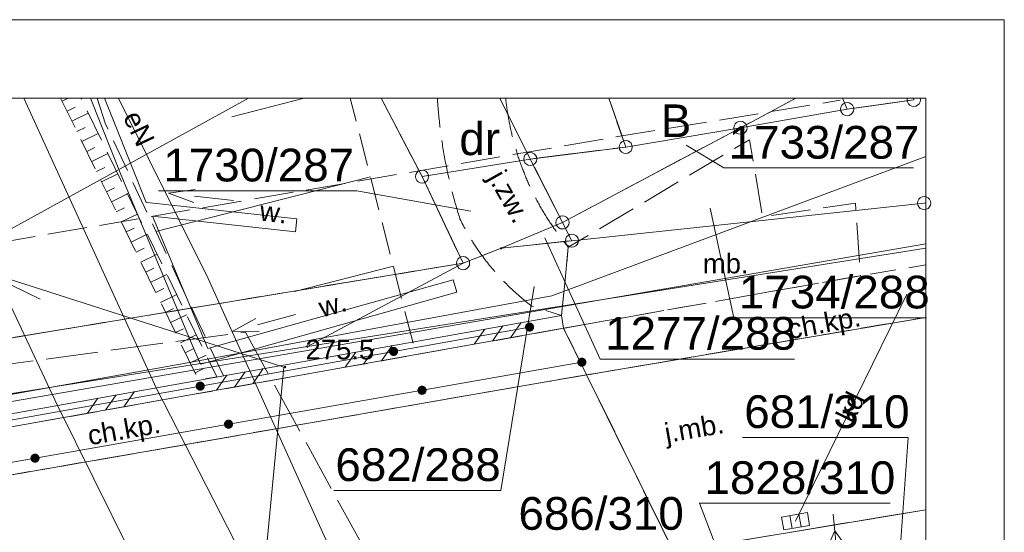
# Model space of a CAD drawing. Header units: centimetres. Extents: x -1545 to 32023, y 2301 to 66956.
# Tile 19 of 20: x 12231 to 15990, y 64987 to 66945. Entities that reach past the tile are written whole.
import ezdxf

# ---------------------------------------------------------------- set-up
doc = ezdxf.new("R2010")
doc.units = ezdxf.units.CM
doc.header["$MEASUREMENT"] = 0
for name, pattern in [('PRZER2-1', [150, 100, -50]), ('PRZER2_5-1', [175, 125, -50]), ('PRZER3-1', [200, 150, -50]), ('PRZER4-1', [250, 200, -50])]:
    doc.linetypes.add(name, pattern=pattern)
for name, color, linetype in [('130-Z Teren', 7, 'Continuous'), ('Mapa dcp_3_GSLKOG', 7, 'Continuous'), ('Mapa dcp_3_GSPWPN', 7, 'Continuous')]:
    doc.layers.add(name, color=color, linetype=linetype)
for name, color, linetype, lineweight in [('130-Z Teren_Nr_pióra__53', 54, 'Continuous', 13), ('Mapa dcp_3_GEPPGD_Nr_pióra__2', 94, 'Continuous', 18), ('Mapa dcp_3_GESDZI_Nr_pióra__2', 94, 'Continuous', 18), ('Mapa dcp_3_GESDZI_O_Nr_pióra__2', 94, 'Continuous', 18), ('Mapa dcp_3_GESKLU_Nr_pióra__2', 94, 'Continuous', 18), ('Mapa dcp_3_GESKLU_O_Nr_pióra__2', 94, 'Continuous', 18), ('Mapa dcp_3_GSLDSS_Nr_pióra__7', 7, 'Continuous', 18), ('Mapa dcp_3_GSLKOG_Nr_pióra__7', 7, 'Continuous', 18), ('Mapa dcp_3_GSLKRW_Nr_pióra__7', 7, 'Continuous', 18), ('Mapa dcp_3_GSLPSZ_Nr_pióra__7', 7, 'Continuous', 18), ('Mapa dcp_3_GSLTTK_Nr_pióra__7', 7, 'Continuous', 18), ('Mapa dcp_3_GSPIST_Nr_pióra__7', 7, 'Continuous', 18), ('Mapa dcp_3_GSPWPN_O_Nr_pióra__7', 7, 'Continuous', 18), ('Mapa dcp_3_GSSKOA_Nr_pióra__7', 7, 'Continuous', 18), ('Mapa dcp_3_GSSKOA_O_Nr_pióra__7', 7, 'Continuous', 18), ('Mapa dcp_3_GSSKOD_Nr_pióra__7', 7, 'Continuous', 18), ('Mapa dcp_3_GSSKOD_O_Nr_pióra__7', 7, 'Continuous', 18), ('Mapa dcp_3_GSSKPL_Nr_pióra__7', 7, 'Continuous', 18), ('Mapa dcp_3_GSSKPL_O_Nr_pióra__7', 7, 'Continuous', 18), ('Mapa dcp_3_GSSPDR_Nr_pióra__7', 7, 'Continuous', 18), ('Mapa dcp_3_GSSPDR_O_Nr_pióra__7', 7, 'Continuous', 18), ('Mapa dcp_3_GSSZSN_Nr_pióra__7', 7, 'Continuous', 18), ('Mapa dcp_3_GSSZWA_Nr_pióra__7', 7, 'Continuous', 18), ('Mapa dcp_3_GULENN_Nr_pióra__3', 1, 'Continuous', 18), ('Mapa dcp_3_GULENN_O_Nr_pióra__3', 1, 'Continuous', 18), ('Mapa dcp_3_GULWOP_Nr_pióra__6', 5, 'Continuous', 18), ('Mapa dcp_3_GUPKKS_Nr_pióra__7', 7, 'Continuous', 18), ('Mapa dcp_3_linie rozgraniczające_Nr_pióra__150', 150, 'Continuous', 18), ('Mapa dcp_3_opis pozaramkowy_Nr_pióra__7', 7, 'Continuous', 18), ('Mapa dcp_3_Zakres_Nr_pióra__210', 6, 'Continuous', 18)]:
    doc.layers.add(name, color=color, linetype=linetype, lineweight=lineweight)
doc.layers.add('Mapa dcp_3_GULKDP_Nr_pióra__4', color=7, linetype='Continuous', lineweight=18, true_color=0x803300)
doc.layers.add('Mapa dcp_3_GULKDP_O_Nr_pióra__4', color=7, linetype='Continuous', lineweight=18, true_color=0x803300)
doc.styles.add('STYL_AUTOMATYCZNY_1', font='txt')

# ---------------------------------------------------------------- blocks, each defined once
blk = doc.blocks.new('Siatka_1_1', base_point=(-1323.8, -3657.8))
at = {"layer": '130-Z Teren_Nr_pióra__53', "color": 54, "linetype": 'Continuous', "lineweight": 13, "flags": 128}
blk.add_lwpolyline([(-1323.8, -3657.8), (389.2, -253.3), (-68.9, 9924.9), (-1545.8, 10177.5), (-3265.8, 10170.5), (-7834.3, 8146.7), (-5310.3, 1141.2), (-4200.9, -1661.1)], close=True, dxfattribs=at)

msp = doc.modelspace()

# ---------------------------------------------------------------- hatches: boundary and pattern name
at = {"layer": 'Mapa dcp_3_GEPPGD_Nr_pióra__2', "linetype": 'Continuous', "lineweight": 18}
for points in [[(14069.21, 66067.25), (14070.6, 66067.47), (14071.86, 66068.11), (14072.85, 66069.11), (14073.49, 66070.36), (14073.71, 66071.75), (14073.49, 66073.14), (14072.85, 66074.4), (14071.86, 66075.39), (14070.6, 66076.03), (14069.21, 66076.25), (14067.82, 66076.03), (14066.57, 66075.39), (14065.57, 66074.4), (14064.93, 66073.14), (14064.71, 66071.75), (14064.93, 66070.36), (14065.57, 66069.11), (14066.57, 66068.11), (14067.82, 66067.47)], [(13328.91, 65692.05), (13330.3, 65692.27), (13331.56, 65692.91), (13332.55, 65693.91), (13333.19, 65695.16), (13333.41, 65696.55), (13333.19, 65697.94), (13332.55, 65699.2), (13331.56, 65700.19), (13330.3, 65700.83), (13328.91, 65701.05), (13327.52, 65700.83), (13326.27, 65700.19), (13325.27, 65699.2), (13324.63, 65697.94), (13324.41, 65696.55), (13324.63, 65695.16), (13325.27, 65693.91), (13326.27, 65692.91), (13327.52, 65692.27)]]:
    msp.add_hatch(color=94, dxfattribs=at).paths.add_polyline_path(points)
at = {"layer": 'Mapa dcp_3_GSLKOG', "linetype": 'Continuous', "lineweight": 0, "true_color": 0x000000}
for points in [[(14180.2, 65753.73), (14184.56, 65755.11), (14188.4, 65757.58), (14191.48, 65760.96), (14193.57, 65765.02), (14194.55, 65769.48), (14194.34, 65774.04), (14192.95, 65778.4), (14190.48, 65782.24), (14187.11, 65785.32), (14183.05, 65787.42), (14178.58, 65788.39), (14174.02, 65788.18), (14169.67, 65786.79), (14165.82, 65784.32), (14162.75, 65780.95), (14160.65, 65776.89), (14159.67, 65772.42), (14159.89, 65767.86), (14161.27, 65763.51), (14163.74, 65759.66), (14167.12, 65756.59), (14171.18, 65754.49), (14175.64, 65753.51)], [(13661.16, 65660.57), (13665.51, 65661.96), (13669.36, 65664.42), (13672.43, 65667.8), (13674.53, 65671.86), (13675.51, 65676.32), (13675.29, 65680.89), (13673.91, 65685.24), (13671.44, 65689.08), (13668.06, 65692.16), (13664, 65694.26), (13659.54, 65695.23), (13654.98, 65695.02), (13650.62, 65693.63), (13646.78, 65691.16), (13643.7, 65687.79), (13641.6, 65683.73), (13640.63, 65679.27), (13640.84, 65674.7), (13642.23, 65670.35), (13644.7, 65666.5), (13648.07, 65663.43), (13652.13, 65661.33), (13656.6, 65660.36)], [(13661.16, 65660.57), (13665.51, 65661.96), (13669.36, 65664.42), (13672.43, 65667.8), (13674.53, 65671.86), (13675.51, 65676.32), (13675.29, 65680.89), (13673.91, 65685.24), (13671.44, 65689.08), (13668.06, 65692.16), (13664, 65694.26), (13659.54, 65695.23), (13654.98, 65695.02), (13650.62, 65693.63), (13646.78, 65691.16), (13643.7, 65687.79), (13641.6, 65683.73), (13640.63, 65679.27), (13640.84, 65674.7), (13642.23, 65670.35), (13644.7, 65666.5), (13648.07, 65663.43), (13652.13, 65661.33), (13656.6, 65660.36)], [(14373.79, 65653.69), (14369.43, 65652.32), (14365.57, 65649.87), (14362.48, 65646.5), (14360.37, 65642.45), (14359.38, 65637.99), (14359.57, 65633.43), (14360.95, 65629.07), (14363.4, 65625.21), (14366.76, 65622.13), (14370.81, 65620.01), (14375.27, 65619.02), (14379.84, 65619.22), (14384.19, 65620.59), (14388.05, 65623.04), (14391.14, 65626.4), (14393.25, 65630.45), (14394.24, 65634.91), (14394.05, 65639.48), (14392.68, 65643.84), (14390.23, 65647.69), (14386.86, 65650.78), (14382.81, 65652.89), (14378.35, 65653.88)], [(12922.95, 65528.08), (12927.31, 65529.46), (12931.15, 65531.93), (12934.23, 65535.31), (12936.33, 65539.36), (12937.3, 65543.83), (12937.09, 65548.39), (12935.7, 65552.74), (12933.23, 65556.59), (12929.86, 65559.67), (12925.8, 65561.76), (12921.34, 65562.74), (12916.77, 65562.52), (12912.42, 65561.14), (12908.57, 65558.67), (12905.5, 65555.29), (12903.4, 65551.23), (12902.43, 65546.77), (12902.64, 65542.21), (12904.03, 65537.86), (12906.49, 65534.01), (12909.87, 65530.93), (12913.93, 65528.84), (12918.39, 65527.86)], [(12922.95, 65528.08), (12927.31, 65529.46), (12931.15, 65531.93), (12934.23, 65535.31), (12936.33, 65539.36), (12937.3, 65543.83), (12937.09, 65548.39), (12935.7, 65552.74), (12933.23, 65556.59), (12929.86, 65559.67), (12925.8, 65561.76), (12921.34, 65562.74), (12916.77, 65562.52), (12912.42, 65561.14), (12908.57, 65558.67), (12905.5, 65555.29), (12903.4, 65551.23), (12902.43, 65546.77), (12902.64, 65542.21), (12904.03, 65537.86), (12906.49, 65534.01), (12909.87, 65530.93), (12913.93, 65528.84), (12918.39, 65527.86)], [(13763.65, 65546.61), (13759.29, 65545.24), (13755.44, 65542.79), (13752.35, 65539.42), (13750.24, 65535.37), (13749.24, 65530.91), (13749.44, 65526.35), (13750.81, 65521.99), (13753.26, 65518.13), (13756.63, 65515.04), (13760.68, 65512.93), (13765.14, 65511.94), (13769.7, 65512.14), (13774.06, 65513.51), (13777.91, 65515.96), (13781, 65519.32), (13783.12, 65523.37), (13784.11, 65527.83), (13783.91, 65532.4), (13782.54, 65536.75), (13780.09, 65540.61), (13776.72, 65543.7), (13772.67, 65545.81), (13768.21, 65546.8)], [(13763.65, 65546.61), (13759.29, 65545.24), (13755.44, 65542.79), (13752.35, 65539.42), (13750.24, 65535.37), (13749.24, 65530.91), (13749.44, 65526.35), (13750.81, 65521.99), (13753.26, 65518.13), (13756.63, 65515.04), (13760.68, 65512.93), (13765.14, 65511.94), (13769.7, 65512.14), (13774.06, 65513.51), (13777.91, 65515.96), (13781, 65519.32), (13783.12, 65523.37), (13784.11, 65527.83), (13783.91, 65532.4), (13782.54, 65536.75), (13780.09, 65540.61), (13776.72, 65543.7), (13772.67, 65545.81), (13768.21, 65546.8)], [(13024.94, 65416.96), (13020.58, 65415.59), (13016.73, 65413.14), (13013.64, 65409.77), (13011.53, 65405.72), (13010.53, 65401.26), (13010.73, 65396.7), (13012.1, 65392.34), (13014.55, 65388.49), (13017.92, 65385.4), (13021.97, 65383.29), (13026.43, 65382.29), (13030.99, 65382.49), (13035.35, 65383.86), (13039.2, 65386.31), (13042.29, 65389.68), (13044.41, 65393.73), (13045.4, 65398.19), (13045.2, 65402.75), (13043.83, 65407.11), (13041.38, 65410.96), (13038.02, 65414.05), (13033.96, 65416.17), (13029.51, 65417.16)], [(13024.94, 65416.96), (13020.58, 65415.59), (13016.73, 65413.14), (13013.64, 65409.77), (13011.53, 65405.72), (13010.53, 65401.26), (13010.73, 65396.7), (13012.1, 65392.34), (13014.55, 65388.49), (13017.92, 65385.4), (13021.97, 65383.29), (13026.43, 65382.29), (13030.99, 65382.49), (13035.35, 65383.86), (13039.2, 65386.31), (13042.29, 65389.68), (13044.41, 65393.73), (13045.4, 65398.19), (13045.2, 65402.75), (13043.83, 65407.11), (13041.38, 65410.96), (13038.02, 65414.05), (13033.96, 65416.17), (13029.51, 65417.16)], [(12286.23, 65287.32), (12281.87, 65285.95), (12278.02, 65283.49), (12274.93, 65280.13), (12272.82, 65276.08), (12271.82, 65271.62), (12272.02, 65267.05), (12273.39, 65262.7), (12275.84, 65258.84), (12279.21, 65255.75), (12283.26, 65253.64), (12287.72, 65252.65), (12292.28, 65252.84), (12296.64, 65254.21), (12300.49, 65256.67), (12303.58, 65260.03), (12305.7, 65264.08), (12306.69, 65268.54), (12306.49, 65273.11), (12305.12, 65277.46), (12302.67, 65281.32), (12299.31, 65284.41), (12295.25, 65286.52), (12290.8, 65287.51)], [(12286.23, 65287.32), (12281.87, 65285.95), (12278.02, 65283.49), (12274.93, 65280.13), (12272.82, 65276.08), (12271.82, 65271.62), (12272.02, 65267.05), (12273.39, 65262.7), (12275.84, 65258.84), (12279.21, 65255.75), (12283.26, 65253.64), (12287.72, 65252.65), (12292.28, 65252.84), (12296.64, 65254.21), (12300.49, 65256.67), (12303.58, 65260.03), (12305.7, 65264.08), (12306.69, 65268.54), (12306.49, 65273.11), (12305.12, 65277.46), (12302.67, 65281.32), (12299.31, 65284.41), (12295.25, 65286.52), (12290.8, 65287.51)]]:
    msp.add_hatch(color=18, dxfattribs=at).paths.add_polyline_path(points)
at = {"layer": 'Mapa dcp_3_GSPWPN', "linetype": 'Continuous', "lineweight": 0, "true_color": 0x000000}
msp.add_hatch(color=18, dxfattribs=at).paths.add_polyline_path([(13239.31, 65618.25), (13239.46, 65617.09), (13239.91, 65616), (13240.63, 65615.07), (13241.56, 65614.36), (13242.65, 65613.91), (13243.81, 65613.75), (13244.98, 65613.91), (13246.06, 65614.36), (13246.99, 65615.07), (13247.71, 65616), (13248.16, 65617.09), (13248.31, 65618.25), (13248.16, 65619.42), (13247.71, 65620.5), (13246.99, 65621.43), (13246.06, 65622.15), (13244.98, 65622.6), (13243.81, 65622.75), (13242.65, 65622.6), (13241.56, 65622.15), (13240.63, 65621.43), (13239.91, 65620.5), (13239.46, 65619.42)])

# ---------------------------------------------------------------- linework, layer by layer
at = {"layer": 'Mapa dcp_3_GEPPGD_Nr_pióra__2', "color": 94, "linetype": 'Continuous', "lineweight": 18, "flags": 128}
for points in [[(15389.51, 66628.45), (15397.24, 66627.23), (15404.21, 66623.68), (15409.74, 66618.15), (15413.29, 66611.18), (15414.51, 66603.45), (15413.29, 66595.73), (15409.74, 66588.76), (15404.21, 66583.23), (15397.24, 66579.68), (15389.51, 66578.45), (15381.79, 66579.68), (15374.82, 66583.23), (15369.29, 66588.76), (15365.74, 66595.73), (15364.51, 66603.45), (15365.74, 66611.18), (15369.29, 66618.15), (15374.82, 66623.68), (15381.79, 66627.23)], [(14982.41, 66557.25), (14990.14, 66556.03), (14997.11, 66552.48), (15002.64, 66546.95), (15006.19, 66539.98), (15007.41, 66532.25), (15006.19, 66524.53), (15002.64, 66517.56), (14997.11, 66512.03), (14990.14, 66508.48), (14982.41, 66507.25), (14974.69, 66508.48), (14967.72, 66512.03), (14962.19, 66517.56), (14958.64, 66524.53), (14957.41, 66532.25), (14958.64, 66539.98), (14962.19, 66546.95), (14967.72, 66552.48), (14974.69, 66556.03)], [(14544.31, 66483.65), (14552.04, 66482.43), (14559.01, 66478.88), (14564.54, 66473.35), (14568.09, 66466.38), (14569.31, 66458.65), (14568.09, 66450.93), (14564.54, 66443.96), (14559.01, 66438.43), (14552.04, 66434.88), (14544.31, 66433.65), (14536.59, 66434.88), (14529.62, 66438.43), (14524.09, 66443.96), (14520.54, 66450.93), (14519.31, 66458.65), (14520.54, 66466.38), (14524.09, 66473.35), (14529.62, 66478.88), (14536.59, 66482.43)], [(14179.91, 66437.95), (14187.64, 66436.73), (14194.61, 66433.18), (14200.14, 66427.65), (14203.69, 66420.68), (14204.91, 66412.95), (14203.69, 66405.23), (14200.14, 66398.26), (14194.61, 66392.73), (14187.64, 66389.18), (14179.91, 66387.95), (14172.19, 66389.18), (14165.22, 66392.73), (14159.69, 66398.26), (14156.14, 66405.23), (14154.91, 66412.95), (14156.14, 66420.68), (14159.69, 66427.65), (14165.22, 66433.18), (14172.19, 66436.73)], [(13766.71, 66370.65), (13774.44, 66369.43), (13781.41, 66365.88), (13786.94, 66360.35), (13790.49, 66353.38), (13791.71, 66345.65), (13790.49, 66337.93), (13786.94, 66330.96), (13781.41, 66325.43), (13774.44, 66321.88), (13766.71, 66320.65), (13758.99, 66321.88), (13752.02, 66325.43), (13746.49, 66330.96), (13742.94, 66337.93), (13741.71, 66345.65), (13742.94, 66353.38), (13746.49, 66360.35), (13752.02, 66365.88), (13758.99, 66369.43)], [(15683.61, 66269.65), (15691.34, 66268.43), (15698.31, 66264.88), (15703.84, 66259.35), (15707.39, 66252.38), (15708.61, 66244.65), (15707.39, 66236.93), (15703.84, 66229.96), (15698.31, 66224.43), (15691.34, 66220.88), (15683.61, 66219.65), (15675.89, 66220.88), (15668.92, 66224.43), (15663.39, 66229.96), (15659.84, 66236.93), (15658.61, 66244.65), (15659.84, 66252.38), (15663.39, 66259.35), (15668.92, 66264.88), (15675.89, 66268.43)], [(14303.01, 66195.55), (14310.74, 66194.33), (14317.71, 66190.78), (14323.24, 66185.25), (14326.79, 66178.28), (14328.01, 66170.55), (14326.79, 66162.83), (14323.24, 66155.86), (14317.71, 66150.33), (14310.74, 66146.78), (14303.01, 66145.55), (14295.29, 66146.78), (14288.32, 66150.33), (14282.79, 66155.86), (14279.24, 66162.83), (14278.01, 66170.55), (14279.24, 66178.28), (14282.79, 66185.25), (14288.32, 66190.78), (14295.29, 66194.33)], [(14338.91, 66125.95), (14346.64, 66124.73), (14353.61, 66121.18), (14359.14, 66115.65), (14362.69, 66108.68), (14363.91, 66100.95), (14362.69, 66093.23), (14359.14, 66086.26), (14353.61, 66080.73), (14346.64, 66077.18), (14338.91, 66075.95), (14331.19, 66077.18), (14324.22, 66080.73), (14318.69, 66086.26), (14315.14, 66093.23), (14313.91, 66100.95), (14315.14, 66108.68), (14318.69, 66115.65), (14324.22, 66121.18), (14331.19, 66124.73)], [(13923.51, 66040.15), (13931.24, 66038.93), (13938.21, 66035.38), (13943.74, 66029.85), (13947.29, 66022.88), (13948.51, 66015.15), (13947.29, 66007.43), (13943.74, 66000.46), (13938.21, 65994.93), (13931.24, 65991.38), (13923.51, 65990.15), (13915.79, 65991.38), (13908.82, 65994.93), (13903.29, 66000.46), (13899.74, 66007.43), (13898.51, 66015.15), (13899.74, 66022.88), (13903.29, 66029.85), (13908.82, 66035.38), (13915.79, 66038.93)]]:
    msp.add_lwpolyline(points, close=True, dxfattribs=at)
msp.add_lwpolyline([(15668.09, 66645.21), (15669.11, 66638.75), (15667.89, 66631.03), (15664.34, 66624.06), (15658.81, 66618.53), (15651.84, 66614.98), (15644.11, 66613.75), (15636.39, 66614.98), (15629.42, 66618.53), (15623.89, 66624.06), (15620.34, 66631.03), (15619.11, 66638.75), (15620.13, 66645.21)], dxfattribs=at)
at = {"layer": 'Mapa dcp_3_GESDZI_Nr_pióra__2', "color": 94, "linetype": 'Continuous', "lineweight": 18, "flags": 128}
for points in [[(13104.63, 66645.21), (11115.21, 65550.05), (10505.91, 65440.85), (10376.81, 65726.25), (9952.74, 66645.21)], [(13611.28, 66645.21), (13766.71, 66345.65), (13923.51, 66015.15), (11115.21, 65550.05), (13104.63, 66645.21)], [(14063.16, 66645.21), (14179.91, 66412.95), (13766.71, 66345.65), (13611.28, 66645.21)], [(14479.83, 66645.21), (14544.31, 66458.65), (14179.91, 66412.95), (14063.16, 66645.21)], [(15689.6, 66246.01), (15683.61, 66244.65), (14338.91, 66100.95), (14303.01, 66170.55), (14982.41, 66532.25), (15389.51, 66603.45), (15644.11, 66638.75), (15643.36, 66645.21)], [(15689.6, 66071.75), (13328.91, 65696.55), (13923.51, 66015.15), (14069.21, 66071.75), (14338.91, 66100.95), (15683.61, 66244.65), (15689.6, 66246.01)], [(1439.6, 63793.68), (4114.61, 64223.86), (4935.21, 64362.36), (10590.41, 65261.15), (13328.91, 65696.55), (15689.6, 66071.75)]]:
    msp.add_lwpolyline(points, dxfattribs=at)
for points in [[(14544.31, 66458.65), (14982.41, 66532.25), (14303.01, 66170.55), (14179.91, 66412.95)], [(13766.71, 66345.65), (14179.91, 66412.95), (14303.01, 66170.55), (14069.21, 66071.75), (13923.51, 66015.15)], [(14069.21, 66071.75), (14303.01, 66170.55), (14338.91, 66100.95)], [(11115.21, 65550.05), (13923.51, 66015.15), (13328.91, 65696.55), (10590.41, 65261.15)]]:
    msp.add_lwpolyline(points, close=True, dxfattribs=at)
at = {"layer": 'Mapa dcp_3_GESDZI_O_Nr_pióra__2', "color": 94, "linetype": 'Continuous', "lineweight": 18, "flags": 128}
for points in [[(14775.2, 66466.41), (14918.32, 66378.73), (15643.54, 66378.73)], [(12309.47, 65877.03), (11182.26, 66427.78), (10435.27, 66427.78)], [(13953.11, 66214.12), (13518.27, 66291.76), (12760.17, 66291.76)], [(14866.97, 66224.54), (14957.5, 65806.55), (15693.01, 65806.55)], [(14235.25, 66112.04), (14446.82, 65648.83), (15188.57, 65648.83)], [(14194.91, 65925.3), (14066.96, 65147.05), (13429.51, 65147.05)], [(15581.9, 64777.94), (15622.52, 65349.62), (14990.29, 65349.62)], [(15072.91, 64451.35), (14826.31, 65097.5), (15554.08, 65097.5)]]:
    msp.add_lwpolyline(points, dxfattribs=at)
at = {"layer": 'Mapa dcp_3_GESKLU_Nr_pióra__2', "color": 94, "linetype": 'PRZER3-1', "lineweight": 18, "flags": 128}
for points in [[(1439.6, 64183.24), (2304.81, 64324.26), (3767.81, 64540.26), (5893.71, 64941.16), (8047.81, 65330.55), (7998.31, 65562.45), (8868.31, 65726.55), (8917.21, 65486.35), (10376.81, 65726.25), (10505.91, 65440.85), (11115.21, 65550.05), (13923.51, 66015.15), (14069.21, 66071.75), (14338.91, 66100.95), (14303.01, 66170.55), (14982.41, 66532.25), (15193.16, 66645.21)], [(13611.28, 66645.21), (13766.71, 66345.65), (13923.51, 66015.15), (11115.21, 65550.05), (10505.91, 65440.85), (10376.81, 65726.25), (9952.74, 66645.21)], [(14479.83, 66645.21), (14544.31, 66458.65), (14179.91, 66412.95), (14303.01, 66170.55), (14338.91, 66100.95), (14069.21, 66071.75), (13923.51, 66015.15), (13766.71, 66345.65), (13611.28, 66645.21)], [(15193.16, 66645.21), (14982.41, 66532.25), (14303.01, 66170.55), (14179.91, 66412.95), (14544.31, 66458.65), (14479.83, 66645.21)], [(15643.36, 66645.21), (15644.11, 66638.75), (15389.51, 66603.45), (15371.5, 66645.21)], [(15371.5, 66645.21), (15389.51, 66603.45), (15644.11, 66638.75), (15643.36, 66645.21)]]:
    msp.add_lwpolyline(points, dxfattribs=at)
at = {"layer": 'Mapa dcp_3_GSLDSS_Nr_pióra__7', "color": 7, "linetype": 'Continuous', "lineweight": 18, "flags": 128}
for points in [[(10850.31, 65199.26), (14298.51, 65815.46)], [(14104.61, 65730.02), (14145.03, 65788.04)], [(14104.61, 65730.02), (14145.03, 65788.04)], [(14298.51, 65815.46), (14307.31, 65766.24)], [(10859.11, 65150.04), (14307.31, 65766.24)], [(13965.81, 65705.22), (14006.23, 65763.23)], [(13965.81, 65705.22), (14006.23, 65763.23)], [(14035.21, 65717.62), (14075.63, 65775.63)], [(14035.21, 65717.62), (14075.63, 65775.63)], [(13473.6, 65617.26), (13514.03, 65675.27)], [(13473.6, 65617.26), (13514.03, 65675.27)], [(13543, 65629.66), (13583.43, 65687.68)], [(13543, 65629.66), (13583.43, 65687.68)], [(13612.41, 65642.06), (13652.83, 65700.08)], [(13612.41, 65642.06), (13652.83, 65700.08)], [(13050.8, 65541.7), (13091.23, 65599.72)], [(13050.8, 65541.7), (13091.23, 65599.72)], [(13120.2, 65554.1), (13160.63, 65612.12)], [(13120.2, 65554.1), (13160.63, 65612.12)], [(12981.4, 65529.3), (13021.83, 65587.32)], [(12981.4, 65529.3), (13021.83, 65587.32)], [(12628, 65466.15), (12668.42, 65524.16)], [(12628, 65466.15), (12668.42, 65524.16)], [(12489.2, 65441.34), (12529.62, 65499.36)], [(12489.2, 65441.34), (12529.62, 65499.36)], [(12558.6, 65453.74), (12599.02, 65511.76)], [(12558.6, 65453.74), (12599.02, 65511.76)]]:
    msp.add_lwpolyline(points, dxfattribs=at)
at = {"layer": 'Mapa dcp_3_GSLKOG_Nr_pióra__7', "color": 7, "linetype": 'Continuous', "lineweight": 18, "flags": 128}
for points in [[(14177.11, 65770.95), (10924.41, 65187.15)], [(10940.41, 65033.35), (14376.81, 65636.45)]]:
    msp.add_lwpolyline(points, dxfattribs=at)
at = {"layer": 'Mapa dcp_3_GSLKRW_Nr_pióra__7', "color": 7, "linetype": 'Continuous', "lineweight": 18, "flags": 128}
for points in [[(14246.81, 65562.75), (15689.6, 65808.05)], [(4593.41, 63936.06), (10774.41, 64958.25), (14246.81, 65562.75)], [(14594.41, 64890.25), (15689.6, 65073.11)]]:
    msp.add_lwpolyline(points, dxfattribs=at)
at = {"layer": 'Mapa dcp_3_GSLPSZ_Nr_pióra__7', "color": 7, "linetype": 'Continuous', "lineweight": 18, "flags": 128}
msp.add_lwpolyline([(15689.6, 66088.46), (1439.6, 63629.7)], dxfattribs=at)
at = {"layer": 'Mapa dcp_3_GSLTTK_Nr_pióra__7', "color": 7, "linetype": 'Continuous', "lineweight": 18, "flags": 128}
for points in [[(11822.36, 66645.21), (12374.51, 65471.75), (12930.41, 64350.65), (14255.31, 61608.65), (15689.6, 58606.27)], [(15689.6, 59424.91), (14740.11, 61438.25), (13323.91, 64419.55), (12752.21, 65539.25), (12245.97, 66645.21)]]:
    msp.add_lwpolyline(points, dxfattribs=at)
at = {"layer": 'Mapa dcp_3_GSPIST_Nr_pióra__7', "color": 7, "linetype": 'Continuous', "lineweight": 18, "flags": 128}
for points in [[(12900.75, 66296.12), (12798.61, 66282.21), (12895.28, 66246.42)], [(13047.11, 66254.85), (12898.01, 66271.27)], [(13283.71, 65818.65), (13138.86, 65779.69)], [(13132.37, 65803.83), (13042.29, 65753.71), (13145.36, 65755.54)]]:
    msp.add_lwpolyline(points, dxfattribs=at)
at = {"layer": 'Mapa dcp_3_GSSKOA_Nr_pióra__7', "color": 7, "linetype": 'PRZER3-1', "lineweight": 18, "flags": 128}
msp.add_lwpolyline([(14086.17, 66645.21, 0.148767), (14325.19, 66076.08), (14298.51, 65815.45), (14186.45, 65850.22, -0.1184092), (13911.3, 66184.68, -0.0615278), (13825.3, 66645.21)], format="xyb", dxfattribs=at)
msp.add_lwpolyline([(15689.6, 65073.11), (14727.44, 64912.46), (14395.05, 65587.96), (15689.6, 65808.05)], dxfattribs=at)
msp.add_lwpolyline([(10939.77, 64987.04), (14246.81, 65562.75), (14395.05, 65587.96), (14727.44, 64912.46), (11273.02, 64313.56)], close=True, dxfattribs=at)
at = {"layer": 'Mapa dcp_3_GSSKOD_Nr_pióra__7', "color": 7, "linetype": 'PRZER2-1', "lineweight": 18, "flags": 128}
for points in [[(15689.6, 65808.05), (14395.05, 65587.96), (14371.63, 65635.54), (14307.31, 65766.25), (15440.71, 65967.15), (15689.6, 66008.35)], [(15689.6, 65073.11), (14727.44, 64912.46), (14816.51, 64731.45), (14825.11, 64682.15), (15689.6, 64825.6)]]:
    msp.add_lwpolyline(points, dxfattribs=at)
msp.add_lwpolyline([(10859.11, 65150.05), (10939.77, 64987.04), (14246.81, 65562.75), (14395.05, 65587.96), (14307.31, 65766.25)], close=True, dxfattribs=at)
at = {"layer": 'Mapa dcp_3_GSSKPL_Nr_pióra__7', "color": 7, "linetype": 'PRZER3-1', "lineweight": 18, "flags": 128}
msp.add_lwpolyline([(14298.51, 65815.45), (14325.19, 66076.08), (15017.19, 66486.8), (15066.28, 66192.3), (15421.65, 66244.07), (15440.71, 65967.15), (14307.31, 65766.24), (14302.91, 65790.85)], close=True, dxfattribs=at)
at = {"layer": 'Mapa dcp_3_GSSPDR_Nr_pióra__7', "color": 7, "linetype": 'Continuous', "lineweight": 18, "flags": 128}
for points in [[(13899.31, 65903.65), (12964.61, 65641.05), (12920.41, 65628.55), (12895.51, 65688.15), (12617.21, 66353.15), (12500.56, 66645.21)], [(12554.42, 66645.21), (12663.51, 66372.05), (12713.51, 66246.95)], [(13288.51, 66184.05), (12729.41, 66245.25), (12713.51, 66246.95)], [(12738.01, 66193.95), (13283.01, 66134.35), (13288.51, 66184.05)], [(12738.01, 66193.95), (12949.41, 65688.65), (13885.81, 65951.75), (13899.31, 65903.65)]]:
    msp.add_lwpolyline(points, dxfattribs=at)
at = {"layer": 'Mapa dcp_3_GSSZSN_Nr_pióra__7', "color": 7, "linetype": 'PRZER2_5-1', "lineweight": 18, "flags": 128}
for points in [[(12387.1, 66645.21), (12914.11, 65568.05), (12983.31, 65580.45), (12464.42, 66645.21)], [(12526.79, 66645.21), (12558.91, 66546.65), (13008.41, 65584.85)], [(13732.21, 65709.85), (13492.88, 66645.21)]]:
    msp.add_lwpolyline(points, dxfattribs=at)
at = {"layer": 'Mapa dcp_3_GSSZSN_Nr_pióra__7', "color": 7, "linetype": 'Continuous', "lineweight": 18, "flags": 128}
for points in [[(12392.64, 66633.87), (12415.82, 66645.21)], [(12411.45, 66595.43), (12442.63, 66610.68)], [(13316.67, 66645.21), (13040.38, 66574.52)], [(12430.26, 66556.99), (12492.56, 66587.47)], [(12449.07, 66518.54), (12480.19, 66533.77)], [(12467.88, 66480.1), (12530.06, 66510.52)], [(12486.69, 66441.66), (12517.75, 66456.86)], [(12505.5, 66403.22), (12567.55, 66433.58)], [(12524.3, 66364.77), (12555.3, 66379.94)], [(12543.11, 66326.33), (12605.05, 66356.64)], [(13569.6, 66345.37), (12750.89, 66135.88)], [(12561.92, 66287.89), (12592.86, 66303.03)], [(12580.73, 66249.45), (12642.55, 66279.69)], [(12599.54, 66211), (12630.42, 66226.11)], [(12618.35, 66172.56), (12680.05, 66202.75)], [(12637.16, 66134.12), (12667.98, 66149.2)], [(12655.96, 66095.68), (12717.54, 66125.81)], [(12674.77, 66057.23), (12705.53, 66072.28)], [(12693.58, 66018.79), (12755.04, 66048.86)], [(12712.39, 65980.35), (12743.09, 65995.37)], [(12731.2, 65941.91), (12792.54, 65971.92)], [(13657.15, 66003.21), (13280.11, 65906.74)], [(12750.01, 65903.46), (12780.65, 65918.46)], [(12768.82, 65865.02), (12830.03, 65894.97)], [(12787.62, 65826.58), (12818.2, 65841.54)], [(12806.43, 65788.14), (12867.53, 65818.03)], [(12825.24, 65749.69), (12855.76, 65764.63)], [(12844.05, 65711.25), (12905.03, 65741.09)], [(12862.86, 65672.81), (12893.32, 65687.71)], [(12881.67, 65634.37), (12942.53, 65664.14)], [(12900.47, 65595.92), (12930.87, 65610.8)]]:
    msp.add_lwpolyline(points, dxfattribs=at)
at = {"layer": 'Mapa dcp_3_GSSZWA_Nr_pióra__7', "color": 7, "linetype": 'Continuous', "lineweight": 18, "flags": 128}
msp.add_lwpolyline([(14307.31, 65766.25), (10859.11, 65150.05), (10939.77, 64987.04), (11273.02, 64313.56), (11365.31, 64127.05), (14816.51, 64731.45), (14727.44, 64912.46), (14395.05, 65587.96)], close=True, dxfattribs=at)
at = {"layer": 'Mapa dcp_3_GULENN_Nr_pióra__3', "color": 1, "linetype": 'Continuous', "lineweight": 18, "flags": 128}
for points in [[(15185.17, 61242.65), (14174.52, 63319.78), (13684.59, 64326.54), (12949.66, 65956.17), (12607.45, 66645.21)], [(15384.79, 64558.81), (15336.57, 65056.48)], [(15301.35, 64901.47), (15342.77, 64992.49), (15400.89, 64911.12)]]:
    msp.add_lwpolyline(points, dxfattribs=at)
at = {"layer": 'Mapa dcp_3_GULKDP_Nr_pióra__4', "color": 36, "linetype": 'Continuous', "lineweight": 18, "true_color": 0x803300, "flags": 128}
msp.add_lwpolyline([(15192.75, 65028.87), (15618.07, 65896.94)], dxfattribs=at)
at = {"layer": 'Mapa dcp_3_GULWOP_Nr_pióra__6', "color": 5, "linetype": 'Continuous', "lineweight": 18, "flags": 128}
msp.add_lwpolyline([(15689.6, 66422.57), (14261.71, 65889.73), (12829.08, 65625.97), (10731.41, 65250.68), (8942.71, 65348.95), (8833.05, 65328.22), (8787.81, 65306.25)], dxfattribs=at)
at = {"layer": 'Mapa dcp_3_GUPKKS_Nr_pióra__7', "color": 7, "linetype": 'Continuous', "lineweight": 18, "flags": 128}
msp.add_lwpolyline([(15139.23, 65044.99), (15237.77, 65062.02), (15246.28, 65012.75), (15147.74, 64995.72)], close=True, dxfattribs=at)
for points in [[(15171.25, 65050.52), (15179.77, 65001.25)], [(15205.74, 65056.48), (15214.26, 65007.21)]]:
    msp.add_lwpolyline(points, dxfattribs=at)
at = {"layer": 'Mapa dcp_3_linie rozgraniczające_Nr_pióra__150', "color": 150, "linetype": 'PRZER3-1', "lineweight": 18, "flags": 128}
for points in [[(1496.05, 64273.71), (4603.2, 64764.62), (7808.64, 65335.7), (10346.2, 65792.59), (11758.12, 66025.84), (14529.9, 66501.13), (15363, 66637.11)], [(14529.65, 66501.08), (14487.74, 66625.31)]]:
    msp.add_lwpolyline(points, dxfattribs=at)
at = {"layer": 'Mapa dcp_3_opis pozaramkowy_Nr_pióra__7', "color": 7, "linetype": 'Continuous', "lineweight": 18, "flags": 128}
for points in [[(1139.6, 66945.22), (15989.6, 66945.21)], [(15989.6, 66945.21), (15989.59, 45945.21)]]:
    msp.add_lwpolyline(points, dxfattribs=at)
msp.add_lwpolyline([(1439.6, 46245.21), (1439.6, 66645.21), (15689.6, 66645.21), (15689.6, 46245.21)], close=True, dxfattribs=at)
at = {"layer": 'Mapa dcp_3_Zakres_Nr_pióra__210', "color": 6, "linetype": 'PRZER4-1', "lineweight": 18, "flags": 128}
msp.add_lwpolyline([(5357.44, 64700.93), (4628.46, 63604.64), (3338.48, 55229.41), (4981.12, 52862.78), (6247.48, 52609.51), (7774.5, 52309.52), (12684.56, 51344.93), (14507.43, 63168.67), (13092.56, 65751.94)], close=True, dxfattribs=at)

# ---------------------------------------------------------------- block references
at = {"layer": '130-Z Teren', "color": 54, "lineweight": 13, "rotation": 351.948685}
msp.add_blockref('Siatka_1_1', (10094.31, 52345.25), dxfattribs=at)

# ---------------------------------------------------------------- texts
at = {"layer": 'Mapa dcp_3_GESDZI_O_Nr_pióra__2', "color": 94, "linetype": 'Continuous', "lineweight": 18, "char_height": 125, "attachment_point": 7, "rotation": 359.99998, "style": 'STYL_AUTOMATYCZNY_1'}
for s, insert in [('\\A1;{\\pql;\\fArial|b0|i0|c238|p38;1733/287}', (14937.32, 66412.48)), ('\\A1;{\\pql;\\fArial|b0|i0|c238|p38;1730/287}', (12779.17, 66325.51)), ('\\A1;{\\pql;\\fArial|b0|i0|c238|p38;1734/288}', (14976.5, 65840.3)), ('\\A1;{\\pql;\\fArial|b0|i0|c238|p38;1277/288}', (14465.82, 65682.67)), ('\\A1;{\\pql;\\fArial|b0|i0|c238|p38;681/310}', (14996.79, 65383.38)), ('\\A1;{\\pql;\\fArial|b0|i0|c238|p38;682/288}', (13436.01, 65180.89)), ('\\A1;{\\pql;\\fArial|b0|i0|c238|p38;1828/310}', (14845.31, 65131.25)), ('\\A1;{\\pql;\\fArial|b0|i0|c238|p38;686/310}', (14134.88, 64994.67))]:
    msp.add_mtext(s, dxfattribs=dict(at, insert=insert))
at = {"layer": 'Mapa dcp_3_GESKLU_O_Nr_pióra__2', "color": 94, "linetype": 'Continuous', "lineweight": 18, "char_height": 125, "attachment_point": 7, "rotation": 359.99998, "style": 'STYL_AUTOMATYCZNY_1'}
for s, insert in [('\\A1;{\\pql;\\fArial|b0|i0|c238|p38;B}', (14678.1, 66496.44)), ('\\A1;{\\pql;\\fArial|b0|i0|c238|p38;dr}', (13909.07, 66426.1))]:
    msp.add_mtext(s, dxfattribs=dict(at, insert=insert))
at = {"layer": 'Mapa dcp_3_GSPWPN_O_Nr_pióra__7', "color": 7, "linetype": 'Continuous', "lineweight": 18, "insert": (13321.89, 65646.3), "char_height": 75, "attachment_point": 7, "rotation": 359.99998, "style": 'STYL_AUTOMATYCZNY_1'}
msp.add_mtext('\\A1;{\\pql;\\fArial|b0|i0|c238|p38;275.5}', dxfattribs=at)
at = {"layer": 'Mapa dcp_3_GSSKOA_O_Nr_pióra__7', "color": 7, "linetype": 'Continuous', "lineweight": 18, "char_height": 75, "attachment_point": 7, "style": 'STYL_AUTOMATYCZNY_1'}
for s, insert, rotation in [('\\A1;{\\pql;\\fArial|b0|i0|c238|p38;j.zw.}', (13996.56, 66331.53), 299.39921), ('\\A1;{\\pql;\\fArial|b0|i0|c238|p38;j.mb.}', (14704.05, 65305.66), 9.96446)]:
    msp.add_mtext(s, dxfattribs=dict(at, insert=insert, rotation=rotation))
at = {"layer": 'Mapa dcp_3_GSSKOD_O_Nr_pióra__7', "color": 7, "linetype": 'Continuous', "lineweight": 18, "char_height": 75, "attachment_point": 7, "style": 'STYL_AUTOMATYCZNY_1'}
for insert, rotation in [((15175.4, 65702.1), 10.54473), ((12501.43, 65296.6), 10.07005)]:
    msp.add_mtext('\\A1;{\\pql;\\fArial|b0|i0|c238|p38;ch.kp.}', dxfattribs=dict(at, insert=insert, rotation=rotation))
at = {"layer": 'Mapa dcp_3_GSSKPL_O_Nr_pióra__7', "color": 7, "linetype": 'Continuous', "lineweight": 18, "insert": (14838.67, 65975.03), "char_height": 75, "attachment_point": 7, "rotation": 359.99998, "style": 'STYL_AUTOMATYCZNY_1'}
msp.add_mtext('\\A1;{\\pql;\\fArial|b0|i0|c238|p38;mb.}', dxfattribs=at)
at = {"layer": 'Mapa dcp_3_GSSPDR_O_Nr_pióra__7', "color": 7, "linetype": 'Continuous', "lineweight": 18, "char_height": 75, "attachment_point": 7, "style": 'STYL_AUTOMATYCZNY_1'}
for insert, rotation in [((13143.76, 66178.68), 353.01867), ((13384.32, 65807.15), 14.96068)]:
    msp.add_mtext('\\A1;{\\pql;\\fArial|b0|i0|c238|p38;w.}', dxfattribs=dict(at, insert=insert, rotation=rotation))
at = {"layer": 'Mapa dcp_3_GULENN_O_Nr_pióra__3', "color": 1, "linetype": 'Continuous', "lineweight": 18, "insert": (12622.74, 66573.52), "char_height": 75, "attachment_point": 7, "rotation": 295.36904, "style": 'STYL_AUTOMATYCZNY_1'}
msp.add_mtext('\\A1;{\\pql;\\fArial|b0|i0|c238|p38;eN}', dxfattribs=at)
at = {"layer": 'Mapa dcp_3_GULKDP_O_Nr_pióra__4', "color": 36, "linetype": 'Continuous', "lineweight": 18, "true_color": 0x803300, "insert": (15412.47, 65399.12), "char_height": 75, "attachment_point": 7, "rotation": 63.89704, "style": 'STYL_AUTOMATYCZNY_1'}
msp.add_mtext('\\A1;{\\pql;\\fArial|b0|i0|c238|p38;kd}', dxfattribs=at)

doc.saveas('drawing.dxf')
